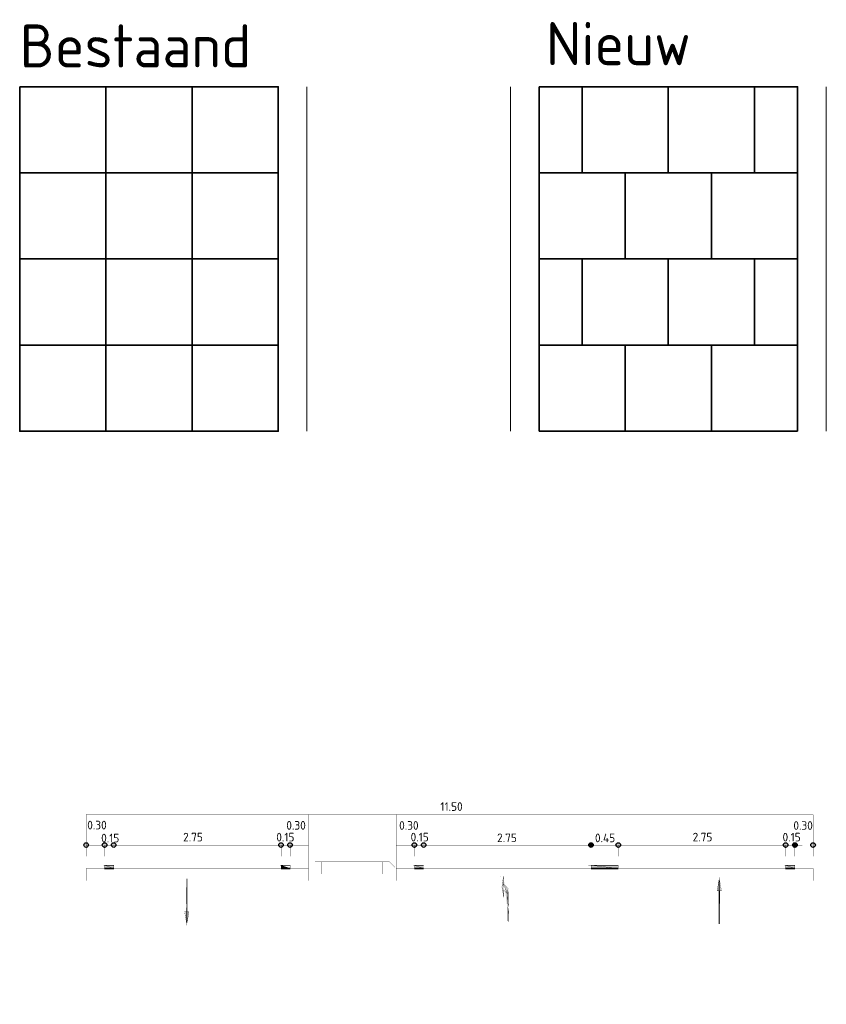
# Model space of a CAD drawing. Header units: metres. Extents: x 180090 to 238724, y 442757 to 462352.
# Tile 3 of 4: x 206256 to 206537, y 462009 to 462352. Entities that reach past the tile are written whole.
import ezdxf

# ---------------------------------------------------------------- set-up
doc = ezdxf.new("R2010")
doc.units = ezdxf.units.M
doc.layers.get('0').update_dxf_attribs({"color": 252})
doc.layers.add('at_Entity', color=7, linetype='Continuous')
for name, color, linetype, lineweight in [('N-WE-IE-MEUBILAIR_WEGMEUBILAIR_PARKEERMAATREGEL-S', 7, 'Continuous', 25), ('N-WE-VH-VERHARDING_ASFALT-T35', 7, 'Continuous', 35), ('N-WE-VH-VERHARDING_OPSLUITBAND', 150, 'Continuous', 18)]:
    doc.layers.add(name, color=color, linetype=linetype, lineweight=lineweight)
doc.styles.add('NLCS-ISO-M50-T35', font='NLCS-ISO.ttf', dxfattribs={"height": 0.175})
pattern_1 = [(0, (-0.151, 2.051), (0, 6.985), [5.08, -1.905]), (90, (-0.151, 2.051), (-6.985, 4e-16), [5.08, -1.905])]
pattern_2 = [(45, (0, 0), (-0.5303300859, 0.5303300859), [])]

# ---------------------------------------------------------------- blocks, each defined once
blk = doc.blocks.new('SIE-WEG_PARKEERMAATREGEL_POEF_ROND')
blk.add_circle((-0.001438, 0.001188), 0.4)

msp = doc.modelspace()

# ---------------------------------------------------------------- hatches: boundary and pattern name
at = {"layer": 'at_Entity'}
h = msp.add_hatch(color=0, dxfattribs=at)
h.dxf.hatch_style = 1
h.paths.add_polyline_path([(206289.2, 462057.58), (206286.04, 462057.58), (206289.2, 462056.5)], flags=17)
h.paths.add_polyline_path([(206286.04, 462057.58), (206286.04, 462056.5), (206289.2, 462056.5)], flags=17)
edge = h.paths.add_edge_path()
edge.add_arc((206279.64, 462064.65), 0.8, 0, 360)
edge = h.paths.add_edge_path()
edge.add_arc((206286.03, 462064.65), 0.8, 0, 360)
edge = h.paths.add_edge_path()
edge.add_arc((206289.2, 462064.65), 0.8, 0, 360)
h.paths.add_polyline_path([(206350.63, 462056.5), (206347.47, 462057.58), (206350.63, 462057.58)], flags=0)
edge = h.paths.add_edge_path()
edge.add_arc((206347.47, 462064.65), 0.8, 0, 360)
edge = h.paths.add_edge_path()
edge.add_arc((206350.63, 462064.65), 0.8, 0, 360)
h.paths.add_polyline_path([(206347.47, 462056.5), (206347.47, 462057.58)], flags=0)
h.paths.add_polyline_path([(206350.63, 462056.5), (206347.47, 462057.58), (206350.63, 462057.58)], flags=17)
edge = h.paths.add_edge_path(flags=17)
edge.add_line((206350.63, 462056.5), (206347.47, 462057.58))
edge.add_line((206350.63, 462057.58), (206350.63, 462056.5))
edge.add_line((206350.63, 462057.58), (206347.47, 462057.58))
h.paths.add_polyline_path([(206350.63, 462057.58), (206347.47, 462057.58)], flags=0)
h = msp.add_hatch(color=0, dxfattribs=at)
h.dxf.hatch_style = 1
edge = h.paths.add_edge_path()
edge.add_arc((206397.13, 462064.65), 0.8, 0, 360)
edge = h.paths.add_edge_path()
edge.add_arc((206393.9, 462064.64), 0.8, 0, 360)
h.paths.add_polyline_path([(206424.96, 462051.03), (206425.05, 462046.38)], flags=16)
h.paths.add_polyline_path([(206424.96, 462051.03), (206426.3, 462047.69), (206426.26, 462049.84)], flags=16)
h.paths.add_polyline_path([(206426.26, 462049.84), (206426.83, 462037.94), (206426.6, 462049.51)], flags=17)
h.paths.add_polyline_path([(206426.3, 462047.69), (206425, 462048.94), (206425.05, 462046.38), (206424.96, 462051.03)], flags=17)
edge = h.paths.add_edge_path()
edge.add_line((206424.91, 462053.78), (206424.37, 462050))
edge.add_line((206424.37, 462050), (206425.05, 462046.38))
edge.add_line((206425, 462048.94), (206425.05, 462046.38))
edge.add_line((206426.3, 462047.69), (206425, 462048.94))
edge.add_line((206424.96, 462051.03), (206426.3, 462047.69))
edge.add_line((206424.91, 462053.78), (206424.96, 462051.03))
edge = h.paths.add_edge_path(flags=17)
edge.add_line((206424.91, 462053.78), (206424.37, 462050))
edge.add_line((206424.91, 462053.78), (206424.96, 462051.03))
edge.add_line((206424.96, 462051.03), (206425.05, 462046.38))
edge.add_line((206424.37, 462050), (206425.05, 462046.38))
edge = h.paths.add_edge_path()
edge.add_line((206424.91, 462053.78), (206424.96, 462051.03))
edge.add_line((206426.3, 462047.69), (206426.49, 462037.93))
edge.add_line((206426.26, 462049.84), (206426.83, 462037.94))
edge.add_line((206426.83, 462037.94), (206426.49, 462037.93))
edge.add_line((206426.6, 462049.51), (206426.83, 462037.94))
h = msp.add_hatch(color=0, dxfattribs=at)
h.dxf.hatch_style = 1
h.paths.add_polyline_path([(206397.13, 462057.58), (206393.9, 462057.58), (206397.13, 462056.5)], flags=17)
h.paths.add_polyline_path([(206393.9, 462057.58), (206393.9, 462056.5), (206397.13, 462056.5)], flags=17)
h.paths.add_polyline_path([(206464.89, 462057.58), (206455.4, 462057.58), (206464.89, 462056.5)], flags=17)
h.paths.add_polyline_path([(206455.4, 462057.58), (206455.4, 462056.5), (206464.89, 462056.5)], flags=17)
h.paths.add_polyline_path([(206526.39, 462057.58), (206523.16, 462057.58), (206526.39, 462056.5)], flags=17)
h.paths.add_polyline_path([(206523.16, 462057.58), (206523.16, 462056.5), (206526.39, 462056.5)], flags=17)
edge = h.paths.add_edge_path()
edge.add_arc((206532.71, 462064.65), 0.8, 0, 360)
edge = h.paths.add_edge_path(flags=17)
edge.add_arc((206523.16, 462064.65), 0.8, 0, 360)
edge = h.paths.add_edge_path(flags=17)
edge.add_arc((206526.39, 462064.65), 0.8, 0, 360)
edge = h.paths.add_edge_path(flags=17)
edge.add_arc((206526.39, 462064.65), 0.8, 0, 360)
edge = h.paths.add_edge_path(flags=17)
edge.add_arc((206523.16, 462064.65), 0.8, 0, 360)
h = msp.add_hatch(color=0, dxfattribs=at)
h.dxf.hatch_style = 1
edge = h.paths.add_edge_path()
edge.add_arc((206455.4, 462064.65), 0.8, 0, 360)
h = msp.add_hatch(color=0, dxfattribs=at)
h.dxf.hatch_style = 1
edge = h.paths.add_edge_path()
edge.add_arc((206523.16, 462064.65), 0.8, 0, 360)
edge = h.paths.add_edge_path()
edge.add_arc((206464.89, 462064.65), 0.8, 0, 360)
h = msp.add_hatch(color=0, dxfattribs=at)
h.dxf.hatch_style = 1
edge = h.paths.add_edge_path()
edge.add_arc((206526.39, 462064.65), 0.8, 0, 360)
h = msp.add_hatch(color=0, dxfattribs=at)
h.dxf.hatch_style = 1
h.paths.add_polyline_path([(206347.47, 462057.58), (206347.47, 462056.5), (206350.63, 462056.5)])
h = msp.add_hatch(color=0, dxfattribs=at)
h.dxf.hatch_style = 1
h.paths.add_polyline_path([(206314.44, 462037.92), (206314.76, 462052.93), (206314.66, 462037.05)])
h.paths.add_polyline_path([(206314.66, 462037.05), (206314.89, 462052.92), (206314.8, 462037.92)], flags=17)
h.paths.add_polyline_path([(206314.82, 462041.35), (206314.8, 462037.92), (206315.43, 462041.35)])
h.paths.add_polyline_path([(206314.44, 462037.92), (206313.88, 462041.36), (206314.49, 462041.35), (206314.56, 462052.93), (206314.76, 462052.93)])
edge = h.paths.add_edge_path(flags=17)
edge.add_line((206314.82, 462041.35), (206314.89, 462052.92))
edge.add_line((206314.89, 462052.92), (206314.76, 462052.93))
edge.add_line((206314.66, 462037.05), (206314.89, 462052.92))
h = msp.add_hatch(color=0, dxfattribs=at)
h.dxf.hatch_style = 1
h.paths.add_polyline_path([(206314.47, 462037.92), (206314.76, 462052.93), (206314.56, 462052.93), (206314.49, 462041.35), (206313.88, 462041.36)])
h.paths.add_polyline_path([(206314.8, 462037.92), (206315.43, 462041.35), (206314.82, 462041.35)])
h = msp.add_hatch(color=0, dxfattribs=at)
h.dxf.hatch_style = 1
h.paths.add_polyline_path([(206424.96, 462051.03), (206424.91, 462053.78), (206424.37, 462050), (206425.05, 462046.38)])
h.paths.add_polyline_path([(206426.26, 462049.84), (206426.3, 462047.69), (206426.49, 462037.93), (206426.83, 462037.94)])
h = msp.add_hatch(color=0, dxfattribs=at)
h.dxf.hatch_style = 1
h.paths.add_polyline_path([(206500.26, 462052.09), (206500.03, 462037.09), (206500.03, 462052.97)])
h.paths.add_polyline_path([(206500.03, 462052.97), (206499.9, 462037.09), (206499.9, 462052.09)], flags=17)
h.paths.add_polyline_path([(206499.9, 462048.66), (206499.9, 462052.09), (206499.29, 462048.66)])
h.paths.add_polyline_path([(206500.26, 462052.09), (206500.84, 462048.66), (206500.23, 462048.66), (206500.23, 462037.09), (206500.03, 462037.09)])
edge = h.paths.add_edge_path(flags=17)
edge.add_line((206499.9, 462048.66), (206499.9, 462037.09))
edge.add_line((206499.9, 462037.09), (206500.03, 462037.09))
edge.add_line((206500.03, 462052.97), (206499.9, 462037.09))
h = msp.add_hatch(color=0, dxfattribs=at)
h.dxf.hatch_style = 1
h.paths.add_polyline_path([(206500.23, 462052.09), (206500.03, 462037.09), (206500.23, 462037.09), (206500.23, 462048.66), (206500.84, 462048.66)])
h.paths.add_polyline_path([(206499.9, 462052.09), (206499.29, 462048.66), (206499.9, 462048.66)])
h = msp.add_hatch(dxfattribs=at)
h.set_pattern_fill('AVH-ASFALT_B-SO', color=0, scale=0.5, pattern_type=2)
h.set_pattern_definition(pattern_2)
edge = h.paths.add_edge_path()
edge.add_arc((206289.2, 462018.06), 0.267, 0, 360)
h = msp.add_hatch(dxfattribs=at)
h.set_pattern_fill('AVH-ASFALT_B-SO', color=0, scale=0.5, pattern_type=2)
h.set_pattern_definition([(45, (1.06275, -0.0333), (-0.5303300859, 0.5303300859), [])])
edge = h.paths.add_edge_path()
edge.add_arc((206290.26, 462018.02), 0.267, 0, 360)
h = msp.add_hatch(dxfattribs=at)
h.set_pattern_fill('AVH-ASFALT_B-SO', color=0, scale=0.5, pattern_type=2)
h.set_pattern_definition([(45, (1.0691, -0.02075), (-0.5303300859, 0.5303300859), [])])
edge = h.paths.add_edge_path()
edge.add_arc((206290.27, 462018.04), 0.267, 0, 360)
h = msp.add_hatch(dxfattribs=at)
h.set_pattern_fill('AVH-ASFALT_B-SO', color=0, scale=0.5, pattern_type=2)
h.set_pattern_definition(pattern_2)
edge = h.paths.add_edge_path()
edge.add_arc((206290.27, 462018.06), 0.267, 0, 360)
h = msp.add_hatch(dxfattribs=at)
h.set_pattern_fill('AVH-ASFALT_B-SO', color=0, scale=0.5, pattern_type=2)
h.set_pattern_definition([(45, (19.42406, 0), (-0.5303300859, 0.5303300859), [])])
edge = h.paths.add_edge_path()
edge.add_arc((206309.7, 462018.06), 0.267, 0, 360)
h = msp.add_hatch(dxfattribs=at)
h.set_pattern_fill('AVH-ASFALT_B-SO', color=0, scale=0.5, pattern_type=2)
h.set_pattern_definition([(45, (22.5866, 0), (-0.5303300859, 0.5303300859), [])])
edge = h.paths.add_edge_path()
edge.add_arc((206312.86, 462018.06), 0.267, 0, 360)
h = msp.add_hatch(dxfattribs=at)
h.set_pattern_fill('AVH-ASFALT_B-SO', color=0, scale=0.5, pattern_type=2)
h.set_pattern_definition([(45, (42.0107, 0), (-0.5303300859, 0.5303300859), [])])
edge = h.paths.add_edge_path()
edge.add_arc((206332.28, 462018.06), 0.267, 0, 360)
h = msp.add_hatch(dxfattribs=at)
h.set_pattern_fill('AVH-ASFALT_B-SO', color=0, scale=0.5, pattern_type=2)
h.set_pattern_definition([(45, (43.0873, 0), (-0.5303300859, 0.5303300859), [])])
edge = h.paths.add_edge_path()
edge.add_arc((206333.36, 462018.06), 0.267, 0, 360)
h = msp.add_hatch(dxfattribs=at)
h.set_pattern_fill('AVH-ASFALT_B-SO', color=0, scale=0.5, pattern_type=2)
h.set_pattern_definition([(45, (45.1957, 0), (-0.5303300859, 0.5303300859), [])])
edge = h.paths.add_edge_path()
edge.add_arc((206335.47, 462018.06), 0.267, 0, 360)
h = msp.add_hatch(dxfattribs=at)
h.set_pattern_fill('AVH-ASFALT_B-SO', color=0, scale=0.5, pattern_type=2)
h.set_pattern_definition([(45, (-14.9094, -0.4613), (-0.5303300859, 0.5303300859), [])])
edge = h.paths.add_edge_path()
edge.add_arc((206274.29, 462017.6), 0.267, 0, 360)
h = msp.add_hatch(dxfattribs=at)
h.set_pattern_fill('ANGLE', color=0)
h.set_pattern_definition(pattern_1)
h.paths.add_polyline_path([(206299.55, 462013.52), (206299.58, 462011.97)], flags=16)
h.paths.add_polyline_path([(206299.55, 462013.52), (206300, 462012.4), (206299.98, 462013.12)], flags=16)
h.paths.add_polyline_path([(206299.98, 462013.12), (206300.17, 462009.16), (206300.1, 462013.01)], flags=17)
h.paths.add_polyline_path([(206300, 462012.4), (206299.56, 462012.82), (206299.58, 462011.97), (206299.55, 462013.52)], flags=17)
edge = h.paths.add_edge_path()
edge.add_line((206299.53, 462014.44), (206299.35, 462013.18))
edge.add_line((206299.35, 462013.18), (206299.58, 462011.97))
edge.add_line((206299.56, 462012.82), (206299.58, 462011.97))
edge.add_line((206300, 462012.4), (206299.56, 462012.82))
edge.add_line((206299.55, 462013.52), (206300, 462012.4))
edge.add_line((206299.53, 462014.44), (206299.55, 462013.52))
edge = h.paths.add_edge_path(flags=17)
edge.add_line((206299.53, 462014.44), (206299.35, 462013.18))
edge.add_line((206299.53, 462014.44), (206299.55, 462013.52))
edge.add_line((206299.55, 462013.52), (206299.58, 462011.97))
edge.add_line((206299.35, 462013.18), (206299.58, 462011.97))
edge = h.paths.add_edge_path()
edge.add_line((206299.53, 462014.44), (206299.55, 462013.52))
edge.add_line((206300, 462012.4), (206300.06, 462009.15))
edge.add_line((206299.98, 462013.12), (206300.17, 462009.16))
edge.add_line((206300.17, 462009.16), (206300.06, 462009.15))
edge.add_line((206300.1, 462013.01), (206300.17, 462009.16))
h = msp.add_hatch(dxfattribs=at)
h.set_pattern_fill('ANGLE', color=0)
h.set_pattern_definition(pattern_1)
h.paths.add_polyline_path([(206299.55, 462013.52), (206299.53, 462014.44), (206299.35, 462013.18), (206299.58, 462011.97)])
h = msp.add_hatch(dxfattribs=at)
h.set_pattern_fill('ANGLE', color=0)
h.set_pattern_definition(pattern_1)
h.paths.add_polyline_path([(206299.98, 462013.12), (206300, 462012.4), (206300.06, 462009.15), (206300.17, 462009.16)])

# ---------------------------------------------------------------- linework, layer by layer
at = {"layer": 'at_Entity', "color": 0}
for points in [[(206279.64, 462060.74, 0.095, 0.095, 0), (206279.64, 462075.32, 0.095, 0.095, 0)], [(206279.64, 462075.28, 0.095, 0.095, 0), (206532.72, 462075.28, 0.095, 0.095, 0)], [(206357.03, 462075.28, 0.143, 0.143, 0), (206357.03, 462052.26, 0.143, 0.143, 0)], [(206387.57, 462075.28, 0.143, 0.143, 0), (206387.57, 462052.26, 0.143, 0.143, 0)], [(206532.72, 462060.74, 0.095, 0.095, 0), (206532.72, 462075.28, 0.095, 0.095, 0)], [(206279.64, 462060.74, 0.095, 0.095, 0), (206279.64, 462064.64, 0.095, 0.095, 0)], [(206279.64, 462064.64, 0.095, 0.095, 0), (206286.03, 462064.65, 0.095, 0.095, 0)], [(206284.96, 462064.64, 0.095, 0.095, 0), (206283.88, 462064.64, 0.095, 0.095, 0)], [(206286.04, 462060.74, 0.095, 0.095, 0), (206286.04, 462064.64, 0.095, 0.095, 0)], [(206286.04, 462064.64, 0.095, 0.095, 0), (206289.2, 462064.64, 0.095, 0.095, 0)], [(206286.04, 462060.74, 0.095, 0.095, 0), (206286.04, 462064.64, 0.095, 0.095, 0)], [(206289.2, 462060.74, 0.095, 0.095, 0), (206289.2, 462064.64, 0.095, 0.095, 0)], [(206289.2, 462064.64, 0.095, 0.095, 0), (206291.28, 462064.64, 0.095, 0.095, 0)], [(206289.2, 462060.74, 0.095, 0.095, 0), (206289.2, 462064.64, 0.095, 0.095, 0)], [(206289.2, 462064.64, 0.095, 0.095, 0), (206347.47, 462064.64, 0.095, 0.095, 0)], [(206346.39, 462064.64, 0.095, 0.095, 0), (206345.38, 462064.64, 0.095, 0.095, 0)], [(206347.47, 462060.74, 0.095, 0.095, 0), (206347.47, 462064.64, 0.095, 0.095, 0)], [(206347.47, 462064.64, 0.095, 0.095, 0), (206350.63, 462064.64, 0.095, 0.095, 0)], [(206347.47, 462060.74, 0.095, 0.095, 0), (206347.47, 462064.64, 0.095, 0.095, 0)], [(206350.63, 462060.74, 0.095, 0.095, 0), (206350.63, 462064.64, 0.095, 0.095, 0)], [(206350.63, 462060.74, 0.095, 0.095, 0), (206350.63, 462064.64, 0.095, 0.095, 0)], [(206350.63, 462064.64, 0.095, 0.095, 0), (206352.79, 462064.64, 0.095, 0.095, 0)], [(206351.71, 462064.64, 0.095, 0.095, 0), (206357.03, 462064.64, 0.095, 0.095, 0)], [(206387.57, 462064.64, 0.095, 0.095, 0), (206392.89, 462064.64, 0.095, 0.095, 0)], [(206392.89, 462064.64, 0.095, 0.095, 0), (206391.81, 462064.64, 0.095, 0.095, 0)], [(206392.89, 462064.64, 0.095, 0.095, 0), (206397.13, 462064.64, 0.095, 0.095, 0)], [(206393.9, 462060.74, 0.095, 0.095, 0), (206393.9, 462064.64, 0.095, 0.095, 0)], [(206393.9, 462060.74, 0.095, 0.095, 0), (206393.9, 462064.64, 0.095, 0.095, 0)], [(206397.13, 462060.74, 0.095, 0.095, 0), (206397.13, 462064.64, 0.095, 0.095, 0)], [(206397.13, 462064.64, 0.095, 0.095, 0), (206399.22, 462064.64, 0.095, 0.095, 0)], [(206397.13, 462060.74, 0.095, 0.095, 0), (206397.13, 462064.64, 0.095, 0.095, 0)], [(206397.13, 462064.64, 0.095, 0.095, 0), (206455.4, 462064.64, 0.095, 0.095, 0)], [(206455.4, 462060.74, 0.095, 0.095, 0), (206455.4, 462064.64, 0.095, 0.095, 0)], [(206455.4, 462060.74, 0.095, 0.095, 0), (206455.4, 462064.64, 0.095, 0.095, 0)], [(206455.4, 462064.64, 0.095, 0.095, 0), (206464.89, 462064.64, 0.095, 0.095, 0)], [(206464.89, 462060.74, 0.095, 0.095, 0), (206464.89, 462064.64, 0.095, 0.095, 0)], [(206464.89, 462060.74, 0.095, 0.095, 0), (206464.89, 462064.64, 0.095, 0.095, 0)], [(206464.89, 462064.64, 0.095, 0.095, 0), (206522.15, 462064.64, 0.095, 0.095, 0)], [(206532.71, 462064.65, 0.095, 0.095, 0), (206521.08, 462064.64, 0.095, 0.095, 0)], [(206523.16, 462060.74, 0.095, 0.095, 0), (206523.16, 462064.64, 0.095, 0.095, 0)], [(206523.16, 462060.74, 0.095, 0.095, 0), (206523.16, 462064.64, 0.095, 0.095, 0)], [(206526.39, 462060.74, 0.095, 0.095, 0), (206526.39, 462064.64, 0.095, 0.095, 0)], [(206526.39, 462060.74, 0.095, 0.095, 0), (206526.39, 462064.64, 0.095, 0.095, 0)], [(206532.72, 462060.74, 0.095, 0.095, 0), (206532.72, 462064.64, 0.095, 0.095, 0)], [(206279.64, 462056.5, 0.143, 0.143, 0), (206279.64, 462052.26, 0.143, 0.143, 0)], [(206279.64, 462056.5, 0.143, 0.143, 0), (206357.03, 462056.5, 0.143, 0.143, 0)], [(206289.2, 462056.5, 0.108, 0.108, 0), (206286.04, 462057.58, 0.108, 0.108, 0), (206289.2, 462057.58, 0.108, 0.108, 0), (206289.2, 462056.5, 0.108, 0.108, 0)], [(206289.2, 462057.58, 0.143, 0.143, 0), (206286.04, 462057.58, 0.143, 0.143, 0)], [(206289.2, 462056.5, 0.108, 0.108, 0), (206286.04, 462057.58, 0.108, 0.108, 0), (206286.04, 462056.5, 0.108, 0.108, 0)], [(206286.04, 462056.5, 0.108, 0.108, 0), (206286.04, 462057.58, 0.108, 0.108, 0), (206289.2, 462057.58, 0.108, 0.108, 0), (206289.2, 462056.5, 0.108, 0.108, 0)], [(206350.63, 462056.5, 0.108, 0.108, 0), (206347.47, 462057.58, 0.108, 0.108, 0), (206350.63, 462057.58, 0.108, 0.108, 0), (206350.63, 462056.5, 0.108, 0.108, 0)], [(206350.63, 462057.58, 0.143, 0.143, 0), (206347.47, 462057.58, 0.143, 0.143, 0)], [(206350.63, 462056.5, 0.108, 0.108, 0), (206347.47, 462057.58, 0.108, 0.108, 0), (206347.47, 462056.5, 0.108, 0.108, 0)], [(206347.47, 462056.5, 0.108, 0.108, 0), (206347.47, 462057.58, 0.108, 0.108, 0), (206350.63, 462057.58, 0.108, 0.108, 0), (206350.63, 462056.5, 0.108, 0.108, 0)], [(206361.67, 462058.79, 0.0475, 0.0475, 0), (206359.31, 462058.79, 0.0475, 0.0475, 0), (206357.03, 462056.5, 0.0475, 0.0475, 0), (206357.03, 462054.55, 0.0475, 0.0475, 0), (206361.67, 462054.55, 0.0475, 0.0475, 0), (206361.67, 462058.79, 0.0475, 0.0475, 0)], [(206361.67, 462058.79, 0.143, 0.143, 0), (206371.43, 462058.79, 0.143, 0.143, 0)], [(206371.43, 462058.79, 0.143, 0.143, 0), (206382.93, 462058.79, 0.143, 0.143, 0)], [(206382.93, 462058.79, 0.0475, 0.0475, 0), (206385.22, 462058.79, 0.0475, 0.0475, 0), (206387.57, 462056.5, 0.0475, 0.0475, 0), (206387.57, 462054.55, 0.0475, 0.0475, 0), (206382.93, 462054.55, 0.0475, 0.0475, 0), (206382.93, 462058.79, 0.0475, 0.0475, 0)], [(206387.57, 462056.5, 0.143, 0.143, 0), (206532.72, 462056.5, 0.143, 0.143, 0)], [(206397.13, 462056.5, 0.108, 0.108, 0), (206393.9, 462057.58, 0.108, 0.108, 0), (206397.13, 462057.58, 0.108, 0.108, 0), (206397.13, 462056.5, 0.108, 0.108, 0)], [(206397.13, 462057.58, 0.143, 0.143, 0), (206393.9, 462057.58, 0.143, 0.143, 0)], [(206397.13, 462056.5, 0.108, 0.108, 0), (206393.9, 462057.58, 0.108, 0.108, 0), (206393.9, 462056.5, 0.108, 0.108, 0)], [(206393.9, 462056.5, 0.108, 0.108, 0), (206393.9, 462057.58, 0.108, 0.108, 0), (206397.13, 462057.58, 0.108, 0.108, 0), (206397.13, 462056.5, 0.108, 0.108, 0)], [(206464.89, 462056.5, 0.108, 0.108, 0), (206455.4, 462057.58, 0.108, 0.108, 0), (206464.89, 462057.58, 0.108, 0.108, 0), (206464.89, 462056.5, 0.108, 0.108, 0)], [(206464.89, 462057.58, 0.143, 0.143, 0), (206455.4, 462057.58, 0.143, 0.143, 0)], [(206464.89, 462056.5, 0.108, 0.108, 0), (206455.4, 462057.58, 0.108, 0.108, 0), (206455.4, 462056.5, 0.108, 0.108, 0)], [(206455.4, 462056.5, 0.108, 0.108, 0), (206455.4, 462057.58, 0.108, 0.108, 0), (206464.89, 462057.58, 0.108, 0.108, 0)], [(206464.89, 462057.58, 0.108, 0.108, 0), (206464.89, 462056.5, 0.108, 0.108, 0)], [(206526.39, 462056.5, 0.108, 0.108, 0), (206523.16, 462057.58, 0.108, 0.108, 0), (206526.39, 462057.58, 0.108, 0.108, 0), (206526.39, 462056.5, 0.108, 0.108, 0)], [(206526.39, 462057.58, 0.143, 0.143, 0), (206523.16, 462057.58, 0.143, 0.143, 0)], [(206526.39, 462056.5, 0.108, 0.108, 0), (206523.16, 462057.58, 0.108, 0.108, 0), (206523.16, 462056.5, 0.108, 0.108, 0)], [(206523.16, 462056.5, 0.108, 0.108, 0), (206523.16, 462057.58, 0.108, 0.108, 0), (206526.39, 462057.58, 0.108, 0.108, 0), (206526.39, 462056.5, 0.108, 0.108, 0)], [(206532.72, 462056.5, 0.143, 0.143, 0), (206532.72, 462052.26, 0.143, 0.143, 0)], [(206314.49, 462041.35, 0.095, 0.095, 0), (206314.56, 462052.93, 0.095, 0.095, 0)], [(206314.47, 462037.92, 0.0202, 0.0202, 0), (206314.76, 462052.92, 0.0202, 0.0202, 0), (206314.51, 462052.92, 0.0202, 0.0202, 0)], [(206314.54, 462037.93, 0.0898, 0.0898, 0), (206314.76, 462052.93, 0.0898, 0.0898, 0), (206314.66, 462037.05, 0.0898, 0.0898, 0), (206314.54, 462037.93, 0.0898, 0.0898, 0)], [(206314.66, 462037.05, 0.0885, 0.0885, 0), (206314.84, 462052.93, 0.0885, 0.0885, 0), (206314.8, 462037.92, 0.0885, 0.0885, 0), (206314.66, 462037.05, 0.0885, 0.0885, 0)], [(206314.66, 462037.05, 0.0135, 0.0135, 0), (206314.89, 462052.92, 0.0135, 0.0135, 0), (206314.76, 462052.93, 0.0135, 0.0135, 0)], [(206314.82, 462041.35, 0.095, 0.095, 0), (206314.84, 462052.93, 0.095, 0.095, 0)], [(206424.91, 462053.78, 0.095, 0.095, 0), (206424.37, 462050, 0.095, 0.095, 0), (206425.05, 462046.38, 0.095, 0.095, 0)], [(206424.91, 462053.78, 0.095, 0.095, 0), (206424.96, 462051.03, 0.095, 0.095, 0)], [(206424.91, 462053.78, 0.095, 0.095, 0), (206424.96, 462051.03, 0.095, 0.095, 0)], [(206500.03, 462052.97, 0.0885, 0.0885, 0), (206499.95, 462037.09, 0.0885, 0.0885, 0), (206499.9, 462052.09, 0.0885, 0.0885, 0), (206500.03, 462052.97, 0.0885, 0.0885, 0)], [(206500.03, 462052.97, 0.0135, 0.0135, 0), (206499.9, 462037.09, 0.0135, 0.0135, 0), (206500.03, 462037.09, 0.0135, 0.0135, 0)], [(206500.16, 462052.09, 0.0898, 0.0898, 0), (206500.03, 462037.09, 0.0898, 0.0898, 0), (206500.03, 462052.97, 0.0898, 0.0898, 0), (206500.16, 462052.09, 0.0898, 0.0898, 0)], [(206424.96, 462051.03, 0.095, 0.095, 0), (206426.3, 462047.69, 0.095, 0.095, 0), (206425, 462048.94, 0.095, 0.095, 0)], [(206424.96, 462051.03, 0.095, 0.095, 0), (206426.3, 462047.69, 0.095, 0.095, 0), (206426.26, 462049.84, 0.095, 0.095, 0), (206424.96, 462051.03, 0.095, 0.095, 0)], [(206424.96, 462051.03, 0.095, 0.095, 0), (206425.05, 462046.38, 0.095, 0.095, 0)], [(206424.96, 462051.03, 0.095, 0.095, 0), (206425.05, 462046.38, 0.095, 0.095, 0), (206424.96, 462051.03, 0.095, 0.095, 0)], [(206425, 462048.94, 0.095, 0.095, 0), (206425.05, 462046.38, 0.095, 0.095, 0)], [(206426.26, 462049.84, 0.0336, 0.0336, 0), (206426.83, 462037.94, 0.0336, 0.0336, 0), (206426.49, 462037.93, 0.0336, 0.0336, 0)], [(206426.26, 462049.84, 0.0476, 0.0476, 0), (206426.83, 462037.94, 0.0476, 0.0476, 0), (206426.6, 462049.51, 0.0476, 0.0476, 0), (206426.26, 462049.84, 0.0476, 0.0476, 0)], [(206426.6, 462049.51, 0.095, 0.095, 0), (206426.83, 462037.94, 0.095, 0.095, 0)], [(206500.23, 462052.09, 0.0202, 0.0202, 0), (206500.03, 462037.09, 0.0202, 0.0202, 0), (206500.28, 462037.09, 0.0202, 0.0202, 0)], [(206500.23, 462052.09, 0.0606, 0.0606, 0), (206500.84, 462048.66, 0.0606, 0.0606, 0), (206500.23, 462048.66, 0.0606, 0.0606, 0)], [(206426.3, 462047.69, 0.095, 0.095, 0), (206426.49, 462037.93, 0.095, 0.095, 0)], [(206499.9, 462048.66, 0.095, 0.095, 0), (206499.95, 462037.09, 0.095, 0.095, 0)], [(206500.23, 462048.66, 0.095, 0.095, 0), (206500.23, 462037.09, 0.095, 0.095, 0)], [(206314.47, 462037.92, 0.0606, 0.0606, 0), (206313.88, 462041.36, 0.0606, 0.0606, 0), (206314.49, 462041.35, 0.0606, 0.0606, 0)]]:
    msp.add_lwpolyline(points, format="xyseb", dxfattribs=at)
for points in [[(206286.04, 462056.5), (206289.2, 462056.5), (206289.2, 462056.5), (206286.04, 462056.5)], [(206347.47, 462056.5), (206350.63, 462056.5), (206350.63, 462056.5), (206347.47, 462056.5)], [(206393.9, 462056.5), (206397.13, 462056.5), (206397.13, 462056.5), (206393.9, 462056.5)], [(206455.4, 462056.5), (206464.89, 462056.5), (206464.89, 462056.5), (206455.4, 462056.5)], [(206523.16, 462056.5), (206526.39, 462056.5), (206526.39, 462056.5), (206523.16, 462056.5)], [(206423.77, 462053.77), (206423.77, 462053.77), (206423.77, 462053.77)], [(206424.91, 462053.78), (206424.91, 462053.78), (206424.91, 462053.78)]]:
    msp.add_lwpolyline(points, dxfattribs=at)
at = {"layer": 'at_Entity', "color": 0, "const_width": 0.095}
for points in [[(206499.9, 462048.66), (206499.9, 462052.09), (206499.29, 462048.66), (206499.9, 462048.66)], [(206314.82, 462041.35), (206314.8, 462037.92), (206315.43, 462041.35), (206314.82, 462041.35)]]:
    msp.add_lwpolyline(points, dxfattribs=at)
at = {"layer": 'N-WE-VH-VERHARDING_ASFALT-T35'}
for p, q in [((206256.48, 462328.83), (206256.48, 462238.83)), ((206286.48, 462298.83), (206286.48, 462268.88)), ((206286.48, 462268.88), (206286.48, 462238.93))]:
    msp.add_line(p, q, dxfattribs=at)
for points in [[(206286.48, 462328.83), (206256.48, 462328.83)], [(206286.48, 462328.83), (206316.48, 462328.83), (206316.48, 462298.83), (206286.48, 462298.83), (206316.48, 462298.83)], [(206316.48, 462328.83), (206346.48, 462328.83), (206346.48, 462298.83), (206331.48, 462298.83)], [(206437.32, 462238.83), (206437.32, 462328.83)], [(206437.32, 462328.83), (206452.32, 462328.83), (206452.32, 462298.83), (206437.32, 462298.83)], [(206482.32, 462328.83), (206452.32, 462328.83)], [(206482.32, 462328.83), (206512.32, 462328.83), (206512.32, 462298.83), (206482.32, 462298.83), (206512.32, 462298.83)], [(206527.32, 462298.83), (206527.32, 462328.83), (206512.32, 462328.83)], [(206331.48, 462298.83), (206256.48, 462298.83)], [(206316.48, 462298.83), (206286.48, 462298.83)], [(206316.48, 462298.83), (206346.48, 462298.83), (206346.48, 462268.83), (206316.48, 462268.83), (206346.48, 462268.83)], [(206437.32, 462298.83), (206437.32, 462268.83)], [(206452.32, 462298.83), (206527.32, 462298.83)], [(206467.32, 462268.83), (206467.32, 462298.83)], [(206497.32, 462268.83), (206497.32, 462298.83)], [(206527.32, 462298.83), (206527.32, 462268.83), (206512.32, 462268.83)], [(206316.48, 462268.83), (206286.48, 462268.88), (206256.48, 462268.88)], [(206256.48, 462238.83), (206346.48, 462238.83), (206346.48, 462268.83)], [(206437.32, 462268.83), (206452.32, 462268.83), (206452.32, 462238.83), (206437.32, 462238.83)], [(206452.32, 462268.83), (206482.32, 462268.83), (206482.32, 462238.83), (206452.32, 462238.83)], [(206482.32, 462268.83), (206512.32, 462268.83), (206512.32, 462238.83), (206482.32, 462238.83)], [(206527.32, 462268.83), (206527.32, 462238.83)], [(206286.48, 462238.83), (206256.48, 462238.83)], [(206346.48, 462208.83), (206256.48, 462208.83), (206256.48, 462238.83)], [(206286.48, 462238.83), (206316.48, 462238.83), (206316.48, 462208.83), (206286.48, 462208.83), (206316.48, 462208.83)], [(206316.48, 462238.83), (206346.48, 462238.83), (206346.48, 462208.83), (206331.48, 462208.83)], [(206437.32, 462238.83), (206437.32, 462208.83)], [(206467.32, 462238.83), (206467.32, 462208.83)], [(206497.32, 462238.83), (206497.32, 462208.83)], [(206497.32, 462238.83), (206527.32, 462238.83)], [(206527.32, 462238.83), (206527.32, 462208.83)], [(206437.32, 462208.83), (206527.32, 462208.83)]]:
    msp.add_lwpolyline(points, dxfattribs=at)
for points in [[(206286.48, 462298.83), (206286.48, 462328.83), (206286.48, 462298.83)], [(206482.32, 462298.83), (206482.32, 462328.83), (206482.32, 462298.83)], [(206316.48, 462268.83), (206316.48, 462298.83), (206316.48, 462268.83)], [(206316.48, 462238.88), (206316.48, 462268.88), (206316.48, 462238.88)], [(206286.48, 462208.83), (206286.48, 462238.83), (206286.48, 462208.83)]]:
    msp.add_lwpolyline(points, close=True, dxfattribs=at)
at = {"layer": 'N-WE-VH-VERHARDING_OPSLUITBAND'}
for points in [[(206256.48, 462328.83), (206256.48, 462208.83)], [(206346.48, 462328.83), (206346.48, 462208.83)], [(206356.48, 462328.83), (206356.48, 462208.83)], [(206427.32, 462328.83), (206427.32, 462208.83)], [(206437.32, 462328.83), (206437.32, 462208.83)], [(206527.32, 462328.83), (206527.32, 462208.83)], [(206537.32, 462328.83), (206537.32, 462208.83)]]:
    msp.add_lwpolyline(points, dxfattribs=at)

# ---------------------------------------------------------------- block references
at = {"layer": 'at_Entity', "color": 0, "xscale": 1.998757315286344, "yscale": 1.998757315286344, "zscale": 1.998757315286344, "rotation": 351.2251641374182}
for p in [(206347.47, 462064.64), (206464.89, 462064.64), (206523.16, 462064.64), (206526.39, 462064.64)]:
    msp.add_blockref('SIE-WEG_PARKEERMAATREGEL_POEF_ROND', p, dxfattribs=at)
at = {"layer": 'N-WE-IE-MEUBILAIR_WEGMEUBILAIR_PARKEERMAATREGEL-S', "xscale": 1.998757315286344, "yscale": 1.998757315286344, "zscale": 1.998757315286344, "rotation": 351.2251641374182}
for p in [(206279.64, 462064.64), (206286.04, 462064.64), (206289.2, 462064.64), (206350.63, 462064.64), (206393.9, 462064.64), (206397.13, 462064.64), (206455.4, 462064.64), (206532.72, 462064.64)]:
    msp.add_blockref('SIE-WEG_PARKEERMAATREGEL_POEF_ROND', p, dxfattribs=at)

# ---------------------------------------------------------------- texts
at = {"layer": 'N-WE-VH-VERHARDING_ASFALT-T35', "attachment_point": 1, "style": 'NLCS-ISO-M50-T35'}
for s, width, gutter_width, insert, char_height in [('Bestaand', 107.3051, 7169.25, (206256.48, 462350.56), 15), ('Nieuw', 107.3051, 7169.25, (206439.73, 462351.34), 15), ('11.50', 321.9152, 21507.76, (206402.96, 462079.54), 3), ('0.30', 321.9152, 21507.76, (206279.99, 462073.1), 3), ('0.30', 321.9152, 21507.76, (206349.31, 462073), 3), ('0.30', 321.9152, 21507.76, (206388.59, 462072.97), 3), ('0.30', 321.9152, 21507.76, (206525.86, 462072.95), 3), ('0.15', 321.9152, 21507.76, (206284.84, 462068.57), 3), ('2.75', 321.9152, 21507.76, (206313.39, 462068.91), 3), ('0.15', 321.9152, 21507.76, (206345.82, 462068.9), 3), ('0.15', 321.9152, 21507.76, (206392.58, 462068.91), 3), ('2.75', 321.9152, 21507.76, (206422.71, 462068.66), 3), ('0.45', 321.9152, 21507.76, (206456.77, 462068.62), 3), ('2.75', 321.9152, 21507.76, (206490.77, 462068.91), 3), ('0.15', 321.9152, 21507.76, (206522.09, 462068.9), 3)]:
    msp.add_mtext_dynamic_manual_height_columns(s, width=width, gutter_width=gutter_width, heights=[0], dxfattribs=dict(at, insert=insert, char_height=char_height))

doc.saveas('drawing.dxf')
